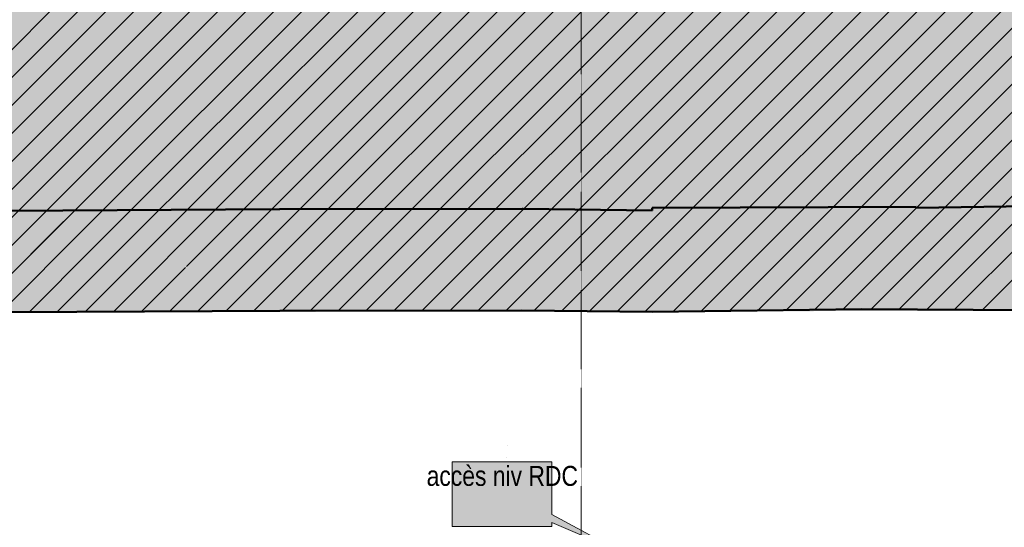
# Model space of a CAD drawing. Extents: x -6068 to 35118, y -17738 to 67348.
# Tile 162 of 243: x 616 to 1363, y 9819 to 10204. Entities that reach past the tile are written whole.
import ezdxf
from ezdxf.enums import TextEntityAlignment as Align

# ---------------------------------------------------------------- set-up
doc = ezdxf.new("R2010")
doc.units = 0
doc.header["$LTSCALE"] = 15
for name, pattern in [('AXES', [50.8, 31.75, -6.35, 6.35, -6.35]), ('Continua', [0]), ('Continue', [0])]:
    doc.linetypes.add(name, pattern=pattern)
for name, color, linetype in [('EDL_RDJ murs & cloisons', 5, 'CONTINUOUS'), ('PIS-CONTOURS', 44, 'CONTINUOUS'), ('PIS-coupe', 254, 'CONTINUOUS')]:
    doc.layers.add(name, color=color, linetype=linetype)
for name, color, linetype, lineweight, true_color in [('Enveloppe - NIVEAUX - Style par défaut', 7, 'Continua', 0, 0x000000), ('Enveloppe - partie sectionnée - PLANS - Style par défaut', 7, 'Continua', 0, 0x000000), ('Enveloppe - PLANS - Style par défaut', 7, 'Continua', 0, 0x000000), ('Enveloppe Horizontale - partie sectionnée - PLANS - Style par défaut', 7, 'Continua', 0, 0x000000), ('Notes - NIVEAUX - Style par défaut', 7, 'Continua', 0, 0x000000)]:
    doc.layers.add(name, color=color, linetype=linetype, lineweight=lineweight, true_color=true_color)
doc.styles.add('Arial Narrow', font='ARIALN.TTF')
doc.styles.add('STYLE_GENERE_1', font='arial.ttf')

# ---------------------------------------------------------------- blocks, each defined once
blk = doc.blocks.new('EDL_RDC bas')
at = {"layer": 'Enveloppe - partie sectionnée - PLANS - Style par défaut', "true_color": 0xd1d1d1}
for points in [[(-5.0806, -6.1312), (-5.0774, -6.9012), (-4.3175, -6.8972), (-2.2645, -6.8864), (-2.266, -6.1164), (-2.2673, -6.1164)], [(-0.4303, -6.883), (-0.421, -6.113), (-0.4272, -6.113), (-2.266, -6.1164), (-2.2645, -6.8864)], [(-0.4272, -6.113), (-0.421, -6.113), (-0.4303, -6.883), (0.548, -6.8949), (0.5574, -6.1249), (-0.421, -6.113)], [(0.5574, -6.1249), (0.548, -6.8949), (0.56, -6.895), (2.1477, -6.8739), (2.5735, -6.8725), (2.5612, -6.1062), (2.5611, -6.0985), (0.5573, -6.1052)], [(4.4083, -6.0764), (2.5612, -6.1062), (2.5735, -6.8725), (2.1477, -6.8739), (4.4204, -6.8855)]]:
    blk.add_hatch(color=254, dxfattribs=at).paths.add_polyline_path(points)
at = {"layer": 'Enveloppe Horizontale - partie sectionnée - PLANS - Style par défaut', "linetype": 'Continuous', "lineweight": 0, "true_color": 0xffd2d2}
h = blk.add_hatch(color=254, dxfattribs=at)
h.paths.add_polyline_path([(4.4811, -9.8706), (11.0424, -9.8514), (11.0309, -8.2465), (11.1232, -8.2425), (13.2639, -8.2068), (13.2786, -6.0229), (13.3059, -1.3273), (13.0541, -1.3256), (13.0742, 2.0832), (13.6623, 2.0862), (13.6773, 8.1461), (13.6774, 8.2877), (11.2865, 8.2958), (11.0163, 8.2967), (4.4643, 8.3189), (4.4753, 6.8157), (-4.3528, 6.8293), (-4.3491, 8.3315), (-10.5591, 8.3464), (-10.5824, 2.8339), (-11.5749, 2.8433), (-11.5844, 0.8397), (-7.9675, 0.8656), (-7.9696, -1.1812), (-11.5935, -1.177), (-11.5935, -1.1768), (-11.5936, -2.8618), (-9.7802, -2.7751), (-9.7936, -4.6856), (-9.7959, -4.9024), (-9.8002, -5.3165), (-9.8041, -5.7022), (-10.604, -6.4864), (-10.6125, -9.0565), (-9.7005, -9.9688), (-9.1195, -10.5498), (-8.7884, -10.881), (-7.9672, -10.8799), (-7.5362, -10.8793), (-6.2181, -10.8774), (-4.4711, -9.1327), (-4.3135, -9.0479), (-4.3175, -6.8972), (4.426, -6.8855), (4.4489, -8.7053)])
h.paths.add_polyline_path([(-2.4689, -6.558), (-3.6976, -6.558)], flags=16)
at = {"layer": 'Enveloppe - partie sectionnée - PLANS - Style par défaut', "color": 18, "linetype": 'Continue', "lineweight": 50, "ltscale": 0.1, "true_color": 0x000000}
for p, q in [((-4.3196, -6.1291), (-2.2673, -6.1164)), ((-2.2673, -6.1164), (-2.266, -6.1164)), ((-2.266, -6.1164), (-0.4272, -6.113)), ((-0.4272, -6.113), (-0.421, -6.113)), ((-0.421, -6.113), (0.5574, -6.1249)), ((0.5573, -6.1052), (2.5611, -6.0985)), ((0.5574, -6.1249), (0.5573, -6.1052)), ((2.5611, -6.0985), (2.5612, -6.1062)), ((2.5612, -6.1062), (4.4083, -6.0764)), ((-2.2645, -6.8864), (-4.3175, -6.8972)), ((-0.4303, -6.883), (-2.2645, -6.8864)), ((0.56, -6.895), (-0.4303, -6.883)), ((2.1477, -6.8739), (0.56, -6.895)), ((4.426, -6.8855), (2.1477, -6.8739))]:
    blk.add_line(p, q, dxfattribs=at)
at = {"layer": 'Enveloppe - PLANS - Style par défaut', "color": 18, "linetype": 'Continua', "lineweight": 0, "ltscale": 0.1, "true_color": 0x000000}
blk.add_line((0.6336, -6.8941), (0.6336, -6.8959), dxfattribs=at)
at = {"layer": 'Enveloppe Horizontale - partie sectionnée - PLANS - Style par défaut', "color": 8, "linetype": 'Continuous', "lineweight": 0, "true_color": 0x808080}
for p, q in [((-9.5308, -10.1384), (8.9114, 8.3038)), ((-9.4248, -10.2445), (9.1228, 8.3031)), ((-9.3187, -10.3506), (9.3342, 8.3024)), ((-9.2127, -10.4566), (9.5456, 8.3017)), ((-9.1066, -10.5627), (9.757, 8.3009)), ((-9.0006, -10.6688), (9.9684, 8.3002)), ((-8.8945, -10.7749), (10.1799, 8.2995)), ((-8.7885, -10.881), (10.3913, 8.2988)), ((-4.4353, -6.7399), (10.6027, 8.2981)), ((-3.701, -6.2178), (10.8141, 8.2974)), ((-3.6757, -6.4046), (11.0255, 8.2966)), ((-3.6298, -6.5708), (11.2369, 8.2959)), ((-2.9732, -6.5506), (11.8712, 8.2938)), ((-2.9149, -6.068), (11.4484, 8.2952)), ((-2.7942, -6.5837), (12.0826, 8.2931)), ((-2.7027, -6.068), (11.6598, 8.2945)), ((-2.6748, -6.8886), (12.5054, 8.2916)), ((-2.5731, -6.5748), (12.294, 8.2923)), ((-2.4615, -6.8875), (12.7169, 8.2909)), ((-2.2483, -6.8864), (12.9283, 8.2902)), ((-1.6107, -6.8852), (13.5625, 8.2881)), ((-2.0358, -6.886), (13.05, 8.1998)), ((-1.8233, -6.8856), (13.2614, 8.1991)), ((-1.3982, -6.8848), (13.6774, 8.1908)), ((-1.1857, -6.8844), (13.6769, 7.9782)), ((-0.9731, -6.884), (13.6764, 7.7655)), ((-0.7606, -6.8836), (13.6759, 7.5529)), ((-0.5481, -6.8832), (13.6753, 7.3402)), ((-0.3368, -6.8841), (13.6748, 7.1276)), ((-0.1273, -6.8867), (13.6743, 6.9149)), ((0.0823, -6.8892), (13.6738, 6.7022)), ((0.2919, -6.8918), (13.6732, 6.4896)), ((0.5015, -6.8943), (13.6727, 6.2769)), ((0.7149, -6.893), (13.6722, 6.0643)), ((0.9299, -6.8901), (13.6716, 5.8516)), ((1.1449, -6.8872), (13.6711, 5.6389)), ((1.3599, -6.8844), (13.6706, 5.4263)), ((1.5749, -6.8815), (13.6701, 5.2136)), ((1.7899, -6.8787), (13.6695, 5.001)), ((2.0049, -6.8758), (13.669, 4.7883)), ((2.2186, -6.8743), (13.6685, 4.5756)), ((2.4296, -6.8753), (13.6679, 4.363)), ((2.6407, -6.8764), (13.6674, 4.1503)), ((2.8517, -6.8775), (13.6669, 3.9377)), ((3.0628, -6.8786), (13.6664, 3.725)), ((-3.741, -6.8942), (-2.9149, -6.068)), ((-3.5278, -6.893), (-2.7027, -6.068)), ((-8.5761, -10.8807), (-3.9058, -6.2104)), ((-5.0747, -7.5914), (-3.6976, -6.2143)), ((-4.1675, -6.8964), (-3.6757, -6.4046)), ((-3.9543, -6.8953), (-3.617, -6.558)), ((-3.3145, -6.8919), (-2.9806, -6.558)), ((-3.1013, -6.8908), (-2.7685, -6.558)), ((-2.888, -6.8897), (-2.5563, -6.558))]:
    blk.add_line(p, q, dxfattribs=at)
blk = doc.blocks.new('EDL_RDC bas_escaliers')
at = {"layer": 'Notes - NIVEAUX - Style par défaut', "ltscale": 0.1, "true_color": 0xececec}
blk.add_hatch(color=7, dxfattribs=at).paths.add_polyline_path([(-131.18, -852.2), (-55.63, -852.2), (-55.63, -849.15), (-1.63, -872.26), (-55.63, -843.06), (-55.63, -803.07), (-131.18, -803.07)])
at = {"layer": 'Enveloppe - NIVEAUX - Style par défaut', "color": 18, "linetype": 'Continua', "lineweight": 20, "ltscale": 0.1, "true_color": 0x000000}
for p, q in [((-89.69, -790.59), (-89.69, -790.6)), ((-89.7, -799.6), (-89.7, -799.59))]:
    blk.add_line(p, q, dxfattribs=at)
at = {"layer": 'Notes - NIVEAUX - Style par défaut', "color": 18, "linetype": 'Continua', "lineweight": 13, "ltscale": 0.1, "true_color": 0x000000}
blk.add_lwpolyline([(-131.18, -852.2), (-55.63, -852.2), (-55.63, -849.15), (-1.27, -872.26), (-55.63, -843.06), (-55.63, -803.07), (-131.18, -803.07)], close=True, dxfattribs=at)
at = {"layer": 'Notes - NIVEAUX - Style par défaut', "color": 8, "true_color": 0x808080, "insert": (-93.26, -806.2), "char_height": 15.1534, "width": 108.9757, "attachment_point": 2, "line_spacing_factor": 1.001787, "style": 'Arial Narrow'}
blk.add_mtext('accès niv RDC', dxfattribs=at)
blk = doc.blocks.new('*U787')
at = {"layer": 'PIS-CONTOURS', "color": 0, "linetype": 'AXES', "lineweight": 13, "ltscale": 0.005}
blk.add_line((1000, 0), (31274.8, 0), dxfattribs=at)
at = {"layer": 'PIS-CONTOURS', "color": 0, "lineweight": 15, "style": 'STYLE_GENERE_1'}
blk.add_attdef('REP1', text='', height=500, dxfattribs=at).set_placement((-721.3, -441.4), align=Align.MIDDLE_CENTER)
blk.add_attdef('REP', text='', height=500, dxfattribs=at).set_placement((35848.1, -844.2), align=Align.BOTTOM_LEFT)

msp = doc.modelspace()

# ---------------------------------------------------------------- block references
at = {"layer": 'EDL_RDJ murs & cloisons', "linetype": 'Continuous', "ltscale": 0.08, "xscale": 100, "yscale": 100, "zscale": 100}
msp.add_blockref('EDL_RDC bas', (1039.67, 10671.48), dxfattribs=at)
at = {"layer": 'EDL_RDJ murs & cloisons', "linetype": 'Continuous', "ltscale": 0.08}
msp.add_blockref('EDL_RDC bas_escaliers', (1075.1, 10671.48), dxfattribs=at)
at = {"layer": 'PIS-coupe', "lineweight": 13, "xscale": 0.08552815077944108, "yscale": 0.08552815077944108, "zscale": 0.08552815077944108, "rotation": 269.9999987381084}
msp.add_blockref('*U787', (1041.59, 11943.93), dxfattribs=at)

doc.saveas('drawing.dxf')
